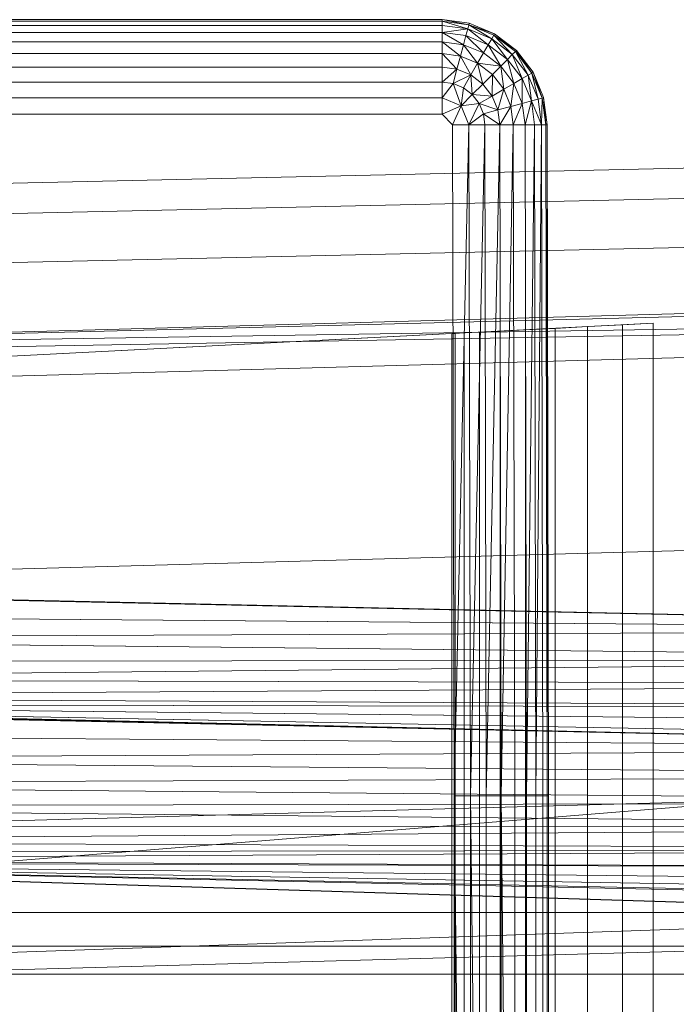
# Model space of a CAD drawing. Header units: metres. Extents: x 391.1 to 427.5, y 12.7 to 28.4.
# Tile 212 of 222: x 412.7384 to 412.8298, y 23.0586 to 23.1957. Entities that reach past the tile are written whole.
import ezdxf

# ---------------------------------------------------------------- set-up
doc = ezdxf.new("R2010")
doc.units = ezdxf.units.M
doc.layers.add('A-DETL-____-MBND', color=7, linetype='Continuous', lineweight=18)

# ---------------------------------------------------------------- blocks, each defined once
blk = doc.blocks.new('Family - Inodor PS-1-153609-01_ENLLUMENAT_PS1')
at = {"layer": 'A-DETL-____-MBND', "color": 253, "true_color": 0xaaaaaa}
for p, q in [((0.01521, 0.40291), (0.15024, 0.40291)), ((0.01521, 0.40291), (0.15024, 0.40291)), ((0.01521, 0.40291), (0.15024, 0.40291)), ((0.01521, 0.40291), (0.15024, 0.40291)), ((0.01521, 0.40271), (0.15024, 0.40271)), ((0.01521, 0.40271), (0.15024, 0.40271)), ((0.01521, 0.40271), (0.15024, 0.40271)), ((0.01521, 0.40211), (0.15024, 0.40211)), ((0.01521, 0.40211), (0.15024, 0.40211)), ((0.01521, 0.40211), (0.15024, 0.40211)), ((0.15024, 0.40291), (0.15403, 0.40241)), ((0.15024, 0.40291), (0.15403, 0.40241)), ((0.15024, 0.40291), (0.15403, 0.40241)), ((0.15024, 0.40271), (0.15024, 0.40291)), ((0.15398, 0.40221), (0.15024, 0.40291)), ((0.15024, 0.40291), (0.15403, 0.40241)), ((0.15398, 0.40221), (0.15024, 0.40291)), ((0.15024, 0.40271), (0.15024, 0.40291)), ((0.15024, 0.40271), (0.15024, 0.40291)), ((0.15024, 0.40211), (0.15024, 0.40271)), ((0.15024, 0.40271), (0.15398, 0.40221)), ((0.15382, 0.40164), (0.15024, 0.40271)), ((0.15024, 0.40211), (0.15024, 0.40271)), ((0.15382, 0.40164), (0.15024, 0.40271)), ((0.15024, 0.40271), (0.15398, 0.40221)), ((0.15024, 0.40211), (0.15024, 0.40271)), ((0.15398, 0.40221), (0.15024, 0.40271)), ((0.15024, 0.40114), (0.15024, 0.40211)), ((0.15024, 0.40211), (0.15382, 0.40164)), ((0.15024, 0.40114), (0.15024, 0.40211)), ((0.15024, 0.40114), (0.15024, 0.40211)), ((0.15024, 0.40211), (0.15382, 0.40164)), ((0.15382, 0.40164), (0.15024, 0.40211)), ((0.15382, 0.40164), (0.15398, 0.40221)), ((0.15382, 0.40164), (0.15398, 0.40221)), ((0.15382, 0.40164), (0.15398, 0.40221)), ((0.15398, 0.40221), (0.15403, 0.40241)), ((0.15398, 0.40221), (0.15403, 0.40241)), ((0.15398, 0.40221), (0.15403, 0.40241)), ((0.15398, 0.40221), (0.15746, 0.40077)), ((0.15716, 0.40025), (0.15398, 0.40221)), ((0.15398, 0.40221), (0.15746, 0.40077)), ((0.15716, 0.40025), (0.15398, 0.40221)), ((0.15746, 0.40077), (0.15398, 0.40221)), ((0.15398, 0.40221), (0.15756, 0.40094)), ((0.15756, 0.40094), (0.15398, 0.40221)), ((0.15403, 0.40241), (0.15756, 0.40094)), ((0.15403, 0.40241), (0.15756, 0.40094)), ((0.15403, 0.40241), (0.15756, 0.40094)), ((0.15756, 0.40094), (0.15403, 0.40241)), ((0.01521, 0.40114), (0.15024, 0.40114)), ((0.01521, 0.40114), (0.15024, 0.40114)), ((0.01521, 0.40114), (0.15024, 0.40114)), ((0.15024, 0.40114), (0.15382, 0.40164)), ((0.15024, 0.40114), (0.15382, 0.40164)), ((0.15024, 0.39982), (0.15024, 0.40114)), ((0.15024, 0.40114), (0.15357, 0.4007)), ((0.15323, 0.39942), (0.15024, 0.40114)), ((0.15024, 0.39982), (0.15024, 0.40114)), ((0.15323, 0.39942), (0.15024, 0.40114)), ((0.15024, 0.40114), (0.15357, 0.4007)), ((0.15024, 0.39982), (0.15024, 0.40114)), ((0.15357, 0.4007), (0.15024, 0.40114)), ((0.15323, 0.39942), (0.15357, 0.4007)), ((0.15323, 0.39942), (0.15357, 0.4007)), ((0.15323, 0.39942), (0.15357, 0.4007)), ((0.15357, 0.4007), (0.15382, 0.40164)), ((0.15357, 0.4007), (0.15382, 0.40164)), ((0.15357, 0.4007), (0.15382, 0.40164)), ((0.15357, 0.4007), (0.15668, 0.39941)), ((0.15602, 0.39827), (0.15357, 0.4007)), ((0.15357, 0.4007), (0.15668, 0.39941)), ((0.15602, 0.39827), (0.15357, 0.4007)), ((0.15668, 0.39941), (0.15357, 0.4007)), ((0.15382, 0.40164), (0.15716, 0.40025)), ((0.15668, 0.39941), (0.15382, 0.40164)), ((0.15382, 0.40164), (0.15716, 0.40025)), ((0.15668, 0.39941), (0.15382, 0.40164)), ((0.15716, 0.40025), (0.15382, 0.40164)), ((0.15716, 0.40025), (0.15746, 0.40077)), ((0.15716, 0.40025), (0.15746, 0.40077)), ((0.15716, 0.40025), (0.15746, 0.40077)), ((0.15746, 0.40077), (0.15756, 0.40094)), ((0.15746, 0.40077), (0.15756, 0.40094)), ((0.15746, 0.40077), (0.15756, 0.40094)), ((0.15746, 0.40077), (0.16045, 0.39847)), ((0.16003, 0.39805), (0.15746, 0.40077)), ((0.15746, 0.40077), (0.16045, 0.39847)), ((0.16003, 0.39805), (0.15746, 0.40077)), ((0.16045, 0.39847), (0.15746, 0.40077)), ((0.15746, 0.40077), (0.1606, 0.39862)), ((0.1606, 0.39862), (0.15746, 0.40077)), ((0.15756, 0.40094), (0.1606, 0.39862)), ((0.15756, 0.40094), (0.1606, 0.39862)), ((0.15756, 0.40094), (0.1606, 0.39862)), ((0.1606, 0.39862), (0.15756, 0.40094)), ((0.01521, 0.39982), (0.15024, 0.39982)), ((0.01521, 0.39982), (0.15024, 0.39982)), ((0.01521, 0.39982), (0.15024, 0.39982)), ((0.15024, 0.39819), (0.15024, 0.39982)), ((0.15024, 0.39982), (0.15323, 0.39942)), ((0.15281, 0.39785), (0.15024, 0.39982)), ((0.15024, 0.39819), (0.15024, 0.39982)), ((0.15281, 0.39785), (0.15024, 0.39982)), ((0.15024, 0.39982), (0.15323, 0.39942)), ((0.15024, 0.39819), (0.15024, 0.39982)), ((0.15323, 0.39942), (0.15024, 0.39982)), ((0.15281, 0.39785), (0.15323, 0.39942)), ((0.15281, 0.39785), (0.15323, 0.39942)), ((0.15281, 0.39785), (0.15323, 0.39942)), ((0.15323, 0.39942), (0.15602, 0.39827)), ((0.1552, 0.39686), (0.15323, 0.39942)), ((0.1552, 0.39686), (0.15323, 0.39942)), ((0.15323, 0.39942), (0.15602, 0.39827)), ((0.15602, 0.39827), (0.15323, 0.39942)), ((0.15602, 0.39827), (0.15668, 0.39941)), ((0.15602, 0.39827), (0.15668, 0.39941)), ((0.15602, 0.39827), (0.15668, 0.39941)), ((0.15668, 0.39941), (0.15716, 0.40025)), ((0.15668, 0.39941), (0.15716, 0.40025)), ((0.15668, 0.39941), (0.15716, 0.40025)), ((0.15668, 0.39941), (0.15935, 0.39736)), ((0.15841, 0.39643), (0.15668, 0.39941)), ((0.15668, 0.39941), (0.15935, 0.39736)), ((0.15841, 0.39643), (0.15668, 0.39941)), ((0.15935, 0.39736), (0.15668, 0.39941)), ((0.15716, 0.40025), (0.16003, 0.39805)), ((0.15935, 0.39736), (0.15716, 0.40025)), ((0.15716, 0.40025), (0.16003, 0.39805)), ((0.15935, 0.39736), (0.15716, 0.40025)), ((0.16003, 0.39805), (0.15716, 0.40025)), ((0.01521, 0.39819), (0.15024, 0.39819)), ((0.01521, 0.39819), (0.15024, 0.39819)), ((0.01521, 0.39819), (0.15024, 0.39819)), ((0.15024, 0.39631), (0.15024, 0.39819)), ((0.15024, 0.39819), (0.15281, 0.39785)), ((0.15232, 0.39603), (0.15024, 0.39819)), ((0.15024, 0.39631), (0.15024, 0.39819)), ((0.15232, 0.39603), (0.15024, 0.39819)), ((0.15024, 0.39819), (0.15281, 0.39785)), ((0.15024, 0.39631), (0.15024, 0.39819)), ((0.15281, 0.39785), (0.15024, 0.39819)), ((0.15232, 0.39603), (0.15281, 0.39785)), ((0.15232, 0.39603), (0.15281, 0.39785)), ((0.15232, 0.39603), (0.15281, 0.39785)), ((0.15281, 0.39785), (0.1552, 0.39686)), ((0.15426, 0.39523), (0.15281, 0.39785)), ((0.15426, 0.39523), (0.15281, 0.39785)), ((0.15281, 0.39785), (0.1552, 0.39686)), ((0.1552, 0.39686), (0.15281, 0.39785)), ((0.1552, 0.39686), (0.15602, 0.39827)), ((0.1552, 0.39686), (0.15602, 0.39827)), ((0.1552, 0.39686), (0.15602, 0.39827)), ((0.15602, 0.39827), (0.15841, 0.39643)), ((0.15841, 0.39643), (0.15602, 0.39827)), ((0.15841, 0.39643), (0.15602, 0.39827)), ((0.15935, 0.39736), (0.16003, 0.39805)), ((0.15935, 0.39736), (0.16003, 0.39805)), ((0.15935, 0.39736), (0.16003, 0.39805)), ((0.16003, 0.39805), (0.16045, 0.39847)), ((0.16003, 0.39805), (0.16045, 0.39847)), ((0.16003, 0.39805), (0.16045, 0.39847)), ((0.16003, 0.39805), (0.16223, 0.39518)), ((0.16139, 0.3947), (0.16003, 0.39805)), ((0.16003, 0.39805), (0.16223, 0.39518)), ((0.16139, 0.3947), (0.16003, 0.39805)), ((0.16223, 0.39518), (0.16003, 0.39805)), ((0.16045, 0.39847), (0.1606, 0.39862)), ((0.16045, 0.39847), (0.1606, 0.39862)), ((0.16045, 0.39847), (0.1606, 0.39862)), ((0.16045, 0.39847), (0.16275, 0.39548)), ((0.16223, 0.39518), (0.16045, 0.39847)), ((0.16045, 0.39847), (0.16275, 0.39548)), ((0.16223, 0.39518), (0.16045, 0.39847)), ((0.16275, 0.39548), (0.16045, 0.39847)), ((0.1606, 0.39862), (0.16292, 0.39558)), ((0.1606, 0.39862), (0.16292, 0.39558)), ((0.1606, 0.39862), (0.16292, 0.39558)), ((0.16275, 0.39548), (0.1606, 0.39862)), ((0.1606, 0.39862), (0.16292, 0.39558)), ((0.16275, 0.39548), (0.1606, 0.39862)), ((0.01521, 0.39631), (0.15024, 0.39631)), ((0.01521, 0.39631), (0.15024, 0.39631)), ((0.01521, 0.39631), (0.15024, 0.39631)), ((0.15024, 0.39423), (0.15024, 0.39631)), ((0.15024, 0.39631), (0.15232, 0.39603)), ((0.15024, 0.39423), (0.15024, 0.39631)), ((0.15024, 0.39423), (0.15024, 0.39631)), ((0.15024, 0.39631), (0.15232, 0.39603)), ((0.15232, 0.39603), (0.15024, 0.39631)), ((0.15426, 0.39523), (0.1552, 0.39686)), ((0.15426, 0.39523), (0.1552, 0.39686)), ((0.15426, 0.39523), (0.1552, 0.39686)), ((0.1552, 0.39686), (0.15726, 0.39528)), ((0.15593, 0.39395), (0.1552, 0.39686)), ((0.15593, 0.39395), (0.1552, 0.39686)), ((0.1552, 0.39686), (0.15726, 0.39528)), ((0.15726, 0.39528), (0.1552, 0.39686)), ((0.1552, 0.39686), (0.15841, 0.39643)), ((0.15841, 0.39643), (0.1552, 0.39686)), ((0.15726, 0.39528), (0.15841, 0.39643)), ((0.15726, 0.39528), (0.15841, 0.39643)), ((0.15726, 0.39528), (0.15841, 0.39643)), ((0.15841, 0.39643), (0.15935, 0.39736)), ((0.15841, 0.39643), (0.15935, 0.39736)), ((0.15841, 0.39643), (0.15935, 0.39736)), ((0.15841, 0.39643), (0.16025, 0.39404)), ((0.15884, 0.39322), (0.15841, 0.39643)), ((0.15841, 0.39643), (0.16025, 0.39404)), ((0.15884, 0.39322), (0.15841, 0.39643)), ((0.16025, 0.39404), (0.15841, 0.39643)), ((0.15935, 0.39736), (0.16139, 0.3947)), ((0.16025, 0.39404), (0.15935, 0.39736)), ((0.15935, 0.39736), (0.16139, 0.3947)), ((0.16025, 0.39404), (0.15935, 0.39736)), ((0.16139, 0.3947), (0.15935, 0.39736)), ((0.15024, 0.39423), (0.15232, 0.39603)), ((0.15024, 0.39423), (0.15232, 0.39603)), ((0.15232, 0.39603), (0.15178, 0.39402)), ((0.15178, 0.39402), (0.15232, 0.39603)), ((0.15178, 0.39402), (0.15232, 0.39603)), ((0.15178, 0.39402), (0.15426, 0.39523)), ((0.15178, 0.39402), (0.15426, 0.39523)), ((0.15232, 0.39603), (0.15426, 0.39523)), ((0.15232, 0.39603), (0.15426, 0.39523)), ((0.15426, 0.39523), (0.15232, 0.39603)), ((0.15322, 0.39343), (0.15426, 0.39523)), ((0.15322, 0.39343), (0.15426, 0.39523)), ((0.15322, 0.39343), (0.15426, 0.39523)), ((0.15426, 0.39523), (0.15593, 0.39395)), ((0.15446, 0.39248), (0.15426, 0.39523)), ((0.15446, 0.39248), (0.15426, 0.39523)), ((0.15426, 0.39523), (0.15593, 0.39395)), ((0.15593, 0.39395), (0.15426, 0.39523)), ((0.15593, 0.39395), (0.15726, 0.39528)), ((0.15593, 0.39395), (0.15726, 0.39528)), ((0.15593, 0.39395), (0.15726, 0.39528)), ((0.15721, 0.39228), (0.15726, 0.39528)), ((0.15721, 0.39228), (0.15726, 0.39528)), ((0.15726, 0.39528), (0.15884, 0.39322)), ((0.15726, 0.39528), (0.15884, 0.39322)), ((0.15884, 0.39322), (0.15726, 0.39528)), ((0.16139, 0.3947), (0.16223, 0.39518)), ((0.16139, 0.3947), (0.16223, 0.39518)), ((0.16139, 0.3947), (0.16223, 0.39518)), ((0.16223, 0.39518), (0.16275, 0.39548)), ((0.16223, 0.39518), (0.16275, 0.39548)), ((0.16223, 0.39518), (0.16275, 0.39548)), ((0.16223, 0.39518), (0.16362, 0.39184)), ((0.16268, 0.39159), (0.16223, 0.39518)), ((0.16223, 0.39518), (0.16362, 0.39184)), ((0.16268, 0.39159), (0.16223, 0.39518)), ((0.16362, 0.39184), (0.16223, 0.39518)), ((0.16275, 0.39548), (0.16292, 0.39558)), ((0.16275, 0.39548), (0.16292, 0.39558)), ((0.16275, 0.39548), (0.16292, 0.39558)), ((0.16275, 0.39548), (0.16419, 0.392)), ((0.16362, 0.39184), (0.16275, 0.39548)), ((0.16275, 0.39548), (0.16419, 0.392)), ((0.16362, 0.39184), (0.16275, 0.39548)), ((0.16419, 0.392), (0.16275, 0.39548)), ((0.16292, 0.39558), (0.16439, 0.39205)), ((0.16292, 0.39558), (0.16439, 0.39205)), ((0.16292, 0.39558), (0.16439, 0.39205)), ((0.16419, 0.392), (0.16292, 0.39558)), ((0.16292, 0.39558), (0.16439, 0.39205)), ((0.16419, 0.392), (0.16292, 0.39558)), ((0.01521, 0.39423), (0.15024, 0.39423)), ((0.01521, 0.39423), (0.15024, 0.39423)), ((0.01521, 0.39423), (0.15024, 0.39423)), ((0.15024, 0.39201), (0.15024, 0.39423)), ((0.15024, 0.39423), (0.15178, 0.39402)), ((0.15024, 0.39201), (0.15024, 0.39423)), ((0.15024, 0.39423), (0.15178, 0.39402)), ((0.15024, 0.39201), (0.15024, 0.39423)), ((0.15178, 0.39402), (0.15024, 0.39423)), ((0.15024, 0.39201), (0.15178, 0.39402)), ((0.15024, 0.39201), (0.15178, 0.39402)), ((0.15024, 0.39201), (0.15178, 0.39402)), ((0.15178, 0.39402), (0.15322, 0.39343)), ((0.15289, 0.39091), (0.15178, 0.39402)), ((0.15289, 0.39091), (0.15178, 0.39402)), ((0.15178, 0.39402), (0.15322, 0.39343)), ((0.15322, 0.39343), (0.15178, 0.39402)), ((0.15446, 0.39248), (0.15593, 0.39395)), ((0.15446, 0.39248), (0.15593, 0.39395)), ((0.15446, 0.39248), (0.15593, 0.39395)), ((0.15593, 0.39395), (0.15721, 0.39228)), ((0.15721, 0.39228), (0.15593, 0.39395)), ((0.15721, 0.39228), (0.15593, 0.39395)), ((0.15884, 0.39322), (0.16025, 0.39404)), ((0.15884, 0.39322), (0.16025, 0.39404)), ((0.15884, 0.39322), (0.16025, 0.39404)), ((0.15983, 0.39083), (0.16025, 0.39404)), ((0.15983, 0.39083), (0.16025, 0.39404)), ((0.16025, 0.39404), (0.16139, 0.3947)), ((0.16025, 0.39404), (0.16139, 0.3947)), ((0.16025, 0.39404), (0.16139, 0.3947)), ((0.16025, 0.39404), (0.1614, 0.39125)), ((0.16025, 0.39404), (0.1614, 0.39125)), ((0.1614, 0.39125), (0.16025, 0.39404)), ((0.16139, 0.3947), (0.16268, 0.39159)), ((0.1614, 0.39125), (0.16139, 0.3947)), ((0.16139, 0.3947), (0.16268, 0.39159)), ((0.1614, 0.39125), (0.16139, 0.3947)), ((0.16268, 0.39159), (0.16139, 0.3947)), ((0.15289, 0.39091), (0.15322, 0.39343)), ((0.15289, 0.39091), (0.15322, 0.39343)), ((0.15289, 0.39091), (0.15322, 0.39343)), ((0.15289, 0.39091), (0.15446, 0.39248)), ((0.15289, 0.39091), (0.15446, 0.39248)), ((0.15289, 0.39091), (0.15446, 0.39248)), ((0.15322, 0.39343), (0.15446, 0.39248)), ((0.15322, 0.39343), (0.15446, 0.39248)), ((0.15446, 0.39248), (0.15322, 0.39343)), ((0.15446, 0.39248), (0.15541, 0.39124)), ((0.15446, 0.39248), (0.15541, 0.39124)), ((0.15541, 0.39124), (0.15446, 0.39248)), ((0.15446, 0.39248), (0.15721, 0.39228)), ((0.15721, 0.39228), (0.15446, 0.39248)), ((0.15541, 0.39124), (0.15721, 0.39228)), ((0.15541, 0.39124), (0.15721, 0.39228)), ((0.15541, 0.39124), (0.15721, 0.39228)), ((0.15721, 0.39228), (0.15884, 0.39322)), ((0.15721, 0.39228), (0.15884, 0.39322)), ((0.15721, 0.39228), (0.15884, 0.39322)), ((0.15721, 0.39228), (0.15801, 0.39034)), ((0.15801, 0.39034), (0.15721, 0.39228)), ((0.15801, 0.39034), (0.15721, 0.39228)), ((0.15801, 0.39034), (0.15884, 0.39322)), ((0.15801, 0.39034), (0.15884, 0.39322)), ((0.15884, 0.39322), (0.15983, 0.39083)), ((0.15884, 0.39322), (0.15983, 0.39083)), ((0.15983, 0.39083), (0.15884, 0.39322)), ((0.01521, 0.39201), (0.15024, 0.39201)), ((0.01521, 0.39201), (0.15024, 0.39201)), ((0.01521, 0.39201), (0.15024, 0.39201)), ((0.15024, 0.38973), (0.15024, 0.39201)), ((0.15024, 0.39201), (0.15289, 0.39091)), ((0.15024, 0.38973), (0.15024, 0.39201)), ((0.15289, 0.39091), (0.15024, 0.39201)), ((0.15024, 0.38973), (0.15289, 0.39091)), ((0.15024, 0.38973), (0.15289, 0.39091)), ((0.15171, 0.38826), (0.15289, 0.39091)), ((0.15171, 0.38826), (0.15289, 0.39091)), ((0.15289, 0.39091), (0.15541, 0.39124)), ((0.15289, 0.39091), (0.15541, 0.39124)), ((0.15289, 0.39091), (0.15541, 0.39124)), ((0.15289, 0.39091), (0.15399, 0.38826)), ((0.15399, 0.38826), (0.15289, 0.39091)), ((0.15399, 0.38826), (0.15541, 0.39124)), ((0.15399, 0.38826), (0.15541, 0.39124)), ((0.15541, 0.39124), (0.156, 0.3898)), ((0.15541, 0.39124), (0.156, 0.3898)), ((0.156, 0.3898), (0.15541, 0.39124)), ((0.15541, 0.39124), (0.15801, 0.39034)), ((0.15801, 0.39034), (0.15541, 0.39124)), ((0.15801, 0.39034), (0.15983, 0.39083)), ((0.15801, 0.39034), (0.15983, 0.39083)), ((0.15801, 0.39034), (0.15983, 0.39083)), ((0.15829, 0.38826), (0.15983, 0.39083)), ((0.15829, 0.38826), (0.15983, 0.39083)), ((0.15983, 0.39083), (0.1614, 0.39125)), ((0.15983, 0.39083), (0.1614, 0.39125)), ((0.15983, 0.39083), (0.1614, 0.39125)), ((0.15983, 0.39083), (0.16017, 0.38826)), ((0.15983, 0.39083), (0.16017, 0.38826)), ((0.16017, 0.38826), (0.15983, 0.39083)), ((0.16017, 0.38826), (0.1614, 0.39125)), ((0.16017, 0.38826), (0.1614, 0.39125)), ((0.1614, 0.39125), (0.16268, 0.39159)), ((0.1614, 0.39125), (0.16268, 0.39159)), ((0.1614, 0.39125), (0.16268, 0.39159)), ((0.1614, 0.39125), (0.1618, 0.38826)), ((0.1614, 0.39125), (0.1618, 0.38826)), ((0.1618, 0.38826), (0.1614, 0.39125)), ((0.1618, 0.38826), (0.16268, 0.39159)), ((0.1618, 0.38826), (0.16268, 0.39159)), ((0.16268, 0.39159), (0.16362, 0.39184)), ((0.16268, 0.39159), (0.16362, 0.39184)), ((0.16268, 0.39159), (0.16362, 0.39184)), ((0.16268, 0.39159), (0.16312, 0.38826)), ((0.16268, 0.39159), (0.16312, 0.38826)), ((0.16312, 0.38826), (0.16268, 0.39159)), ((0.16268, 0.39159), (0.16409, 0.38826)), ((0.16409, 0.38826), (0.16268, 0.39159)), ((0.16362, 0.39184), (0.16419, 0.392)), ((0.16362, 0.39184), (0.16419, 0.392)), ((0.16362, 0.39184), (0.16419, 0.392)), ((0.16362, 0.39184), (0.16409, 0.38826)), ((0.16409, 0.38826), (0.16362, 0.39184)), ((0.16409, 0.38826), (0.16362, 0.39184)), ((0.16409, 0.38826), (0.16419, 0.392)), ((0.16409, 0.38826), (0.16419, 0.392)), ((0.16419, 0.392), (0.16439, 0.39205)), ((0.16419, 0.392), (0.16439, 0.39205)), ((0.16419, 0.392), (0.16439, 0.39205)), ((0.16419, 0.392), (0.16469, 0.38826)), ((0.16419, 0.392), (0.16469, 0.38826)), ((0.16469, 0.38826), (0.16419, 0.392)), ((0.16439, 0.39205), (0.16489, 0.38826)), ((0.16439, 0.39205), (0.16489, 0.38826)), ((0.16439, 0.39205), (0.16489, 0.38826)), ((0.16469, 0.38826), (0.16439, 0.39205)), ((0.16439, 0.39205), (0.16489, 0.38826)), ((0.16469, 0.38826), (0.16439, 0.39205)), ((0.01521, 0.38973), (0.15024, 0.38973)), ((0.01521, 0.38973), (0.15024, 0.38973)), ((0.01521, 0.38973), (0.15024, 0.38973)), ((0.15024, 0.38973), (0.15171, 0.38826)), ((0.15171, 0.38826), (0.15024, 0.38973)), ((0.15171, 0.38826), (0.15024, 0.38973)), ((0.15399, 0.38826), (0.156, 0.3898)), ((0.15399, 0.38826), (0.156, 0.3898)), ((0.15399, 0.38826), (0.156, 0.3898)), ((0.156, 0.3898), (0.15801, 0.39034)), ((0.156, 0.3898), (0.15801, 0.39034)), ((0.156, 0.3898), (0.15801, 0.39034)), ((0.156, 0.3898), (0.15621, 0.38826)), ((0.15621, 0.38826), (0.156, 0.3898)), ((0.156, 0.3898), (0.15829, 0.38826)), ((0.15621, 0.38826), (0.156, 0.3898)), ((0.15829, 0.38826), (0.156, 0.3898)), ((0.15801, 0.39034), (0.15829, 0.38826)), ((0.15829, 0.38826), (0.15801, 0.39034)), ((0.15829, 0.38826), (0.15801, 0.39034)), ((0.15191, 0.29485), (0.15171, 0.38826)), ((0.15171, 0.38826), (0.15399, 0.38826)), ((0.15191, 0.29485), (0.15171, 0.38826)), ((0.15191, 0.29485), (0.15171, 0.38826)), ((0.15171, 0.38826), (0.15399, 0.38826)), ((0.15191, 0.29485), (0.15399, 0.38826)), ((0.15191, 0.29485), (0.15399, 0.38826)), ((0.15399, 0.38826), (0.15419, 0.29485)), ((0.15399, 0.38826), (0.15621, 0.38826)), ((0.15399, 0.38826), (0.15419, 0.29485)), ((0.15419, 0.29485), (0.15399, 0.38826)), ((0.15399, 0.38826), (0.15621, 0.38826)), ((0.15621, 0.38826), (0.15399, 0.38826)), ((0.15419, 0.29485), (0.15621, 0.38826)), ((0.15419, 0.29485), (0.15621, 0.38826)), ((0.15621, 0.38826), (0.15641, 0.29485)), ((0.15621, 0.38826), (0.15829, 0.38826)), ((0.15621, 0.38826), (0.15641, 0.29485)), ((0.15641, 0.29485), (0.15621, 0.38826)), ((0.15621, 0.38826), (0.15829, 0.38826)), ((0.15621, 0.38826), (0.15829, 0.38826)), ((0.15641, 0.29485), (0.15829, 0.38826)), ((0.15641, 0.29485), (0.15829, 0.38826)), ((0.15829, 0.38826), (0.15849, 0.29485)), ((0.15829, 0.38826), (0.16017, 0.38826)), ((0.15829, 0.38826), (0.15849, 0.29485)), ((0.15849, 0.29485), (0.15829, 0.38826)), ((0.15829, 0.38826), (0.16017, 0.38826)), ((0.15829, 0.38826), (0.16017, 0.38826)), ((0.15849, 0.29485), (0.16017, 0.38826)), ((0.15849, 0.29485), (0.16017, 0.38826)), ((0.16017, 0.38826), (0.16037, 0.29485)), ((0.16017, 0.38826), (0.1618, 0.38826)), ((0.16017, 0.38826), (0.16037, 0.29485)), ((0.16037, 0.29485), (0.16017, 0.38826)), ((0.1618, 0.38826), (0.16017, 0.38826)), ((0.16017, 0.38826), (0.1618, 0.38826)), ((0.1618, 0.38826), (0.162, 0.29485)), ((0.1618, 0.38826), (0.16312, 0.38826)), ((0.1618, 0.38826), (0.162, 0.29485)), ((0.162, 0.29485), (0.1618, 0.38826)), ((0.1618, 0.38826), (0.16312, 0.38826)), ((0.1618, 0.38826), (0.16312, 0.38826)), ((0.162, 0.29485), (0.16312, 0.38826)), ((0.162, 0.29485), (0.16312, 0.38826)), ((0.16312, 0.38826), (0.16332, 0.29485)), ((0.16312, 0.38826), (0.16409, 0.38826)), ((0.16312, 0.38826), (0.16332, 0.29485)), ((0.16332, 0.29485), (0.16312, 0.38826)), ((0.16312, 0.38826), (0.16409, 0.38826)), ((0.16312, 0.38826), (0.16409, 0.38826)), ((0.16332, 0.29485), (0.16409, 0.38826)), ((0.16332, 0.29485), (0.16409, 0.38826)), ((0.16409, 0.38826), (0.16429, 0.29485)), ((0.16409, 0.38826), (0.16469, 0.38826)), ((0.16409, 0.38826), (0.16429, 0.29485)), ((0.16429, 0.29485), (0.16409, 0.38826)), ((0.16469, 0.38826), (0.16409, 0.38826)), ((0.16409, 0.38826), (0.16469, 0.38826)), ((0.16469, 0.38826), (0.16489, 0.29485)), ((0.16469, 0.38826), (0.16489, 0.38826)), ((0.16469, 0.38826), (0.16489, 0.29485)), ((0.16489, 0.29485), (0.16469, 0.38826)), ((0.16489, 0.38826), (0.16469, 0.38826)), ((0.16469, 0.38826), (0.16489, 0.38826)), ((0.16489, 0.38826), (0.16489, 0.01465)), ((0.16489, 0.38826), (0.16489, 0.01465)), ((0.16489, 0.38826), (0.16509, 0.29485)), ((0.16489, 0.38826), (0.16509, 0.29485)), ((0.31954, 0.38526), (0, 0.37814)), ((0.31954, 0.38526), (0, 0.37814)), ((0.31971, 0.38104), (0.00022, 0.37392)), ((0.31971, 0.38104), (0.00022, 0.37392)), ((0.31998, 0.3742), (0.00056, 0.36709)), ((0.31998, 0.3742), (0.00056, 0.36709)), ((0.00127, 0.35697), (0.51095, 0.37104)), ((0.00127, 0.35697), (0.51095, 0.36986)), ((0.00127, 0.35083), (0.51095, 0.36491)), ((0.00127, 0.35578), (0.51095, 0.36491)), ((0.00127, 0.35697), (0.51095, 0.36491)), ((0.01521, 0.35226), (0.17966, 0.36063)), ((0.17966, 0.36063), (0.17536, 0.36041)), ((0.17966, 0.0405), (0.17966, 0.36063)), ((0.15161, 0.3592), (0.01521, 0.35226)), ((0.15205, 0.35923), (0.15161, 0.3592)), ((0.15161, 0.3592), (0.15161, 0.04193)), ((0.15334, 0.35929), (0.15205, 0.35923)), ((0.15205, 0.35923), (0.15205, 0.04191)), ((0.15546, 0.3594), (0.15334, 0.35929)), ((0.15334, 0.35929), (0.15334, 0.04184)), ((0.15833, 0.35955), (0.15546, 0.3594)), ((0.15546, 0.3594), (0.15546, 0.04173)), ((0.16187, 0.35973), (0.15833, 0.35955)), ((0.15833, 0.35955), (0.15833, 0.04159)), ((0.16598, 0.35993), (0.16187, 0.35973)), ((0.16187, 0.35973), (0.16188, 0.04141)), ((0.17052, 0.36017), (0.16598, 0.35993)), ((0.16598, 0.35993), (0.16598, 0.0412)), ((0.17536, 0.36041), (0.17052, 0.36017)), ((0.17052, 0.36017), (0.17052, 0.04097)), ((0.17536, 0.36041), (0.17536, 0.04072)), ((0.00127, 0.32395), (0.51095, 0.33803)), ((0.00127, 0.32408), (0.28181, 0.31794)), ((0.28181, 0.31794), (0.00192, 0.32395)), ((0.28181, 0.31794), (0.00192, 0.32395)), ((0.00192, 0.32019), (0.28181, 0.31794)), ((0.28181, 0.31794), (0.00192, 0.32019)), ((0.00192, 0.31677), (0.28181, 0.31794)), ((0.00192, 0.31677), (0.28181, 0.31794)), ((0.00192, 0.31677), (0.28181, 0.31384)), ((0.28181, 0.31384), (0.00192, 0.31677)), ((0.00192, 0.31105), (0.28181, 0.31384)), ((0.00192, 0.31105), (0.28181, 0.31384)), ((0.00192, 0.31349), (0.28181, 0.31384)), ((0.00192, 0.31349), (0.28181, 0.31384)), ((0.00192, 0.31105), (0.28181, 0.31043)), ((0.28181, 0.31043), (0.00192, 0.31105)), ((0.00192, 0.3086), (0.28181, 0.31043)), ((0.00192, 0.3086), (0.28181, 0.31043)), ((0.28181, 0.30715), (0.00192, 0.3086)), ((0.28181, 0.30715), (0.00192, 0.3086)), ((0.00127, 0.30749), (0.28176, 0.30135)), ((0.28176, 0.30135), (0.00187, 0.30735)), ((0.28176, 0.30135), (0.00187, 0.30735)), ((0.00192, 0.3076), (0.28175, 0.30126)), ((0.28175, 0.30126), (0.00192, 0.3076)), ((0.00192, 0.3076), (0.28181, 0.30226)), ((0.28181, 0.30226), (0.00192, 0.3076)), ((0.00192, 0.3076), (0.28181, 0.30471)), ((0.28181, 0.30471), (0.00192, 0.3076)), ((0.00192, 0.3076), (0.28181, 0.30715)), ((0.28181, 0.30715), (0.00192, 0.3076)), ((0.00127, 0.28891), (0.51095, 0.30299)), ((0.00187, 0.30358), (0.28176, 0.30135)), ((0.28176, 0.30135), (0.00187, 0.30358)), ((0.00186, 0.27859), (0.28175, 0.30126)), ((0.00186, 0.27859), (0.28175, 0.30126)), ((0.00187, 0.29992), (0.28176, 0.30135)), ((0.00187, 0.29992), (0.28176, 0.30135)), ((0.00187, 0.29992), (0.28176, 0.29758)), ((0.28176, 0.29758), (0.00187, 0.29992)), ((0.00187, 0.29649), (0.28176, 0.29758)), ((0.00187, 0.29649), (0.28176, 0.29758)), ((0.00187, 0.29649), (0.28176, 0.29392)), ((0.28176, 0.29392), (0.00187, 0.29649)), ((0.15191, 0.10805), (0.15191, 0.29485)), ((0.15191, 0.10805), (0.15191, 0.29485)), ((0.15191, 0.10805), (0.15191, 0.29485)), ((0.15191, 0.29485), (0.15419, 0.10805)), ((0.15419, 0.10805), (0.15191, 0.29485)), ((0.15191, 0.29485), (0.15419, 0.29485)), ((0.15191, 0.29485), (0.15419, 0.29485)), ((0.15419, 0.10805), (0.15419, 0.29485)), ((0.15419, 0.10805), (0.15419, 0.29485)), ((0.15419, 0.29485), (0.15641, 0.10805)), ((0.15419, 0.10805), (0.15419, 0.29485)), ((0.15641, 0.10805), (0.15419, 0.29485)), ((0.15419, 0.29485), (0.15641, 0.29485)), ((0.15419, 0.29485), (0.15641, 0.29485)), ((0.15641, 0.10805), (0.15641, 0.29485)), ((0.15641, 0.10805), (0.15641, 0.29485)), ((0.15641, 0.29485), (0.15849, 0.29485)), ((0.15641, 0.10805), (0.15641, 0.29485)), ((0.15641, 0.29485), (0.15849, 0.29485)), ((0.15849, 0.10805), (0.15849, 0.29485)), ((0.15849, 0.10805), (0.15849, 0.29485)), ((0.15849, 0.10805), (0.15849, 0.29485)), ((0.15849, 0.29485), (0.16037, 0.10805)), ((0.16037, 0.10805), (0.15849, 0.29485)), ((0.15849, 0.29485), (0.16037, 0.29485)), ((0.15849, 0.29485), (0.16037, 0.29485)), ((0.16037, 0.10805), (0.16037, 0.29485)), ((0.16037, 0.10805), (0.16037, 0.29485)), ((0.16037, 0.29485), (0.162, 0.29485)), ((0.16037, 0.10805), (0.16037, 0.29485)), ((0.16037, 0.29485), (0.162, 0.29485)), ((0.162, 0.10805), (0.162, 0.29485)), ((0.162, 0.29485), (0.16332, 0.29485)), ((0.162, 0.10805), (0.162, 0.29485)), ((0.162, 0.10805), (0.162, 0.29485)), ((0.162, 0.29485), (0.16332, 0.29485)), ((0.162, 0.29485), (0.16332, 0.29485)), ((0.16332, 0.10805), (0.16332, 0.29485)), ((0.16332, 0.29485), (0.16429, 0.29485)), ((0.16332, 0.10805), (0.16332, 0.29485)), ((0.16332, 0.10805), (0.16332, 0.29485)), ((0.16332, 0.29485), (0.16429, 0.29485)), ((0.16332, 0.29485), (0.16429, 0.29485)), ((0.16429, 0.10805), (0.16429, 0.29485)), ((0.16429, 0.29485), (0.16489, 0.29485)), ((0.16429, 0.10805), (0.16429, 0.29485)), ((0.16429, 0.10805), (0.16429, 0.29485)), ((0.16429, 0.29485), (0.16489, 0.29485)), ((0.16429, 0.29485), (0.16489, 0.29485)), ((0.16489, 0.10805), (0.16489, 0.29485)), ((0.16489, 0.29485), (0.16509, 0.29485)), ((0.16489, 0.10805), (0.16489, 0.29485)), ((0.16489, 0.10805), (0.16489, 0.29485)), ((0.16489, 0.29485), (0.16509, 0.29485)), ((0.16489, 0.29485), (0.16509, 0.29485)), ((0.16509, 0.29485), (0.16509, 0.10805)), ((0.16509, 0.10805), (0.16509, 0.29485)), ((0.00187, 0.29339), (0.28176, 0.29392)), ((0.00187, 0.29339), (0.28176, 0.29392)), ((0.28176, 0.29049), (0.00187, 0.29339)), ((0.28176, 0.29049), (0.00187, 0.29339)), ((0.00187, 0.29071), (0.28176, 0.29049)), ((0.28176, 0.29049), (0.00187, 0.29071)), ((0.00187, 0.28854), (0.28176, 0.29049)), ((0.00187, 0.28854), (0.28176, 0.29049)), ((0.00187, 0.28854), (0.28176, 0.28739)), ((0.28176, 0.28739), (0.00187, 0.28854)), ((0.00187, 0.28596), (0.28176, 0.28739)), ((0.00187, 0.28596), (0.28176, 0.28739)), ((0.00187, 0.28694), (0.28176, 0.28739)), ((0.00187, 0.28694), (0.28176, 0.28739)), ((0.00127, 0.28568), (0.52327, 0.26951)), ((0.28176, 0.28471), (0.00187, 0.28596)), ((0.28176, 0.28471), (0.00187, 0.28596)), ((0.52327, 0.26951), (0.00187, 0.28565)), ((0.51154, 0.27003), (0.00187, 0.28565)), ((0.52327, 0.26951), (0.00187, 0.28565)), ((0.00187, 0.28565), (0.28176, 0.27965)), ((0.51154, 0.27003), (0.00187, 0.28565)), ((0.28176, 0.27965), (0.00187, 0.28565)), ((0.00187, 0.28565), (0.28176, 0.27965)), ((0.28176, 0.27965), (0.00187, 0.28565)), ((0.00187, 0.28565), (0.28176, 0.27996)), ((0.28176, 0.27996), (0.00187, 0.28565)), ((0.00187, 0.28565), (0.28176, 0.28094)), ((0.28176, 0.28094), (0.00187, 0.28565)), ((0.00187, 0.28565), (0.28176, 0.28254)), ((0.28176, 0.28254), (0.00187, 0.28565)), ((0.00187, 0.28565), (0.28176, 0.28471)), ((0.28176, 0.28471), (0.00187, 0.28565)), ((0.00127, 0.26816), (0.51095, 0.28224)), ((0.00186, 0.27003), (0.28176, 0.27965)), ((0.00186, 0.27003), (0.28176, 0.27965)), ((0.00186, 0.27859), (0.28176, 0.27859)), ((0.00186, 0.27859), (0.28176, 0.27859)), ((0.00186, 0.27392), (0.28176, 0.27392)), ((0.00186, 0.27392), (0.28176, 0.27392)), ((0.00186, 0.27003), (0.28176, 0.27003)), ((0.00186, 0.27003), (0.28176, 0.27003)), ((0.00186, 0.27003), (0.28176, 0.27003)), ((0.00186, 0.27003), (0.28176, 0.27003))]:
    blk.add_line(p, q, dxfattribs=at)
blk = doc.blocks.new('LONDR55-XX_ZZ-ARQ-CAA-M3D-Londres55_ifc-1-01_ENLLUMENAT_PS1')
at = {"layer": 'A-DETL-____-MBND', "color": 253, "lineweight": 18, "true_color": 0xaaaaaa}
blk.add_blockref('Family - Inodor PS-1-153609-01_ENLLUMENAT_PS1', (412.64697, 22.7928), dxfattribs=at)

msp = doc.modelspace()

# ---------------------------------------------------------------- block references
at = {"lineweight": 5}
msp.add_blockref('LONDR55-XX_ZZ-ARQ-CAA-M3D-Londres55_ifc-1-01_ENLLUMENAT_PS1', (0, 0), dxfattribs=at)

doc.saveas('drawing.dxf')
